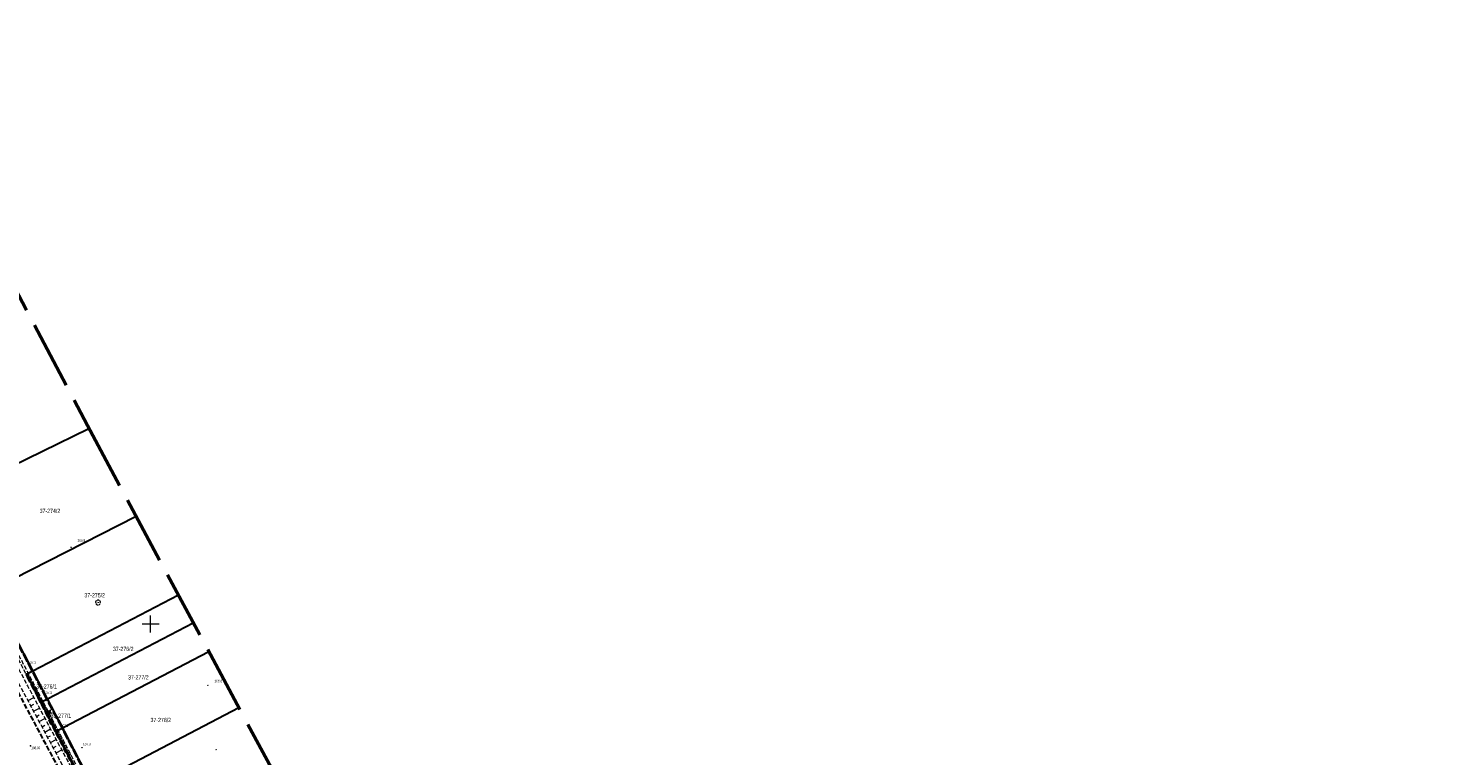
# Model space of a CAD drawing. Header units: metres. Extents: x 7529521 to 7531797, y 5723878 to 5728074.
# Tile 62 of 90: x 7530514 to 7530934, y 5726261 to 5726476. Entities that reach past the tile are written whole.
import ezdxf
from ezdxf.enums import TextEntityAlignment as Align

# ---------------------------------------------------------------- set-up
doc = ezdxf.new("R2010")
doc.units = ezdxf.units.M
for name, pattern in [('11', [3, 2.5, -0.5]), ('GAO', [2.5, 1.5, -1]), ('GDE', [0]), ('GUK', [2, 1.5, -0.5]), ('GUZ', [1, 0.5, -0.5]), ('L_0_05', [1.75, 1.25, -0.5]), ('L_0_06', [2, 1.5, -0.5]), ('L_0_09', [2.5, 2, -0.5])]:
    doc.linetypes.add(name, pattern=pattern)
doc.layers.get('0').update_dxf_attribs({"color": 252})
for name, color, linetype, lineweight in [('Dzialki', 80, 'GDE', 30), ('jezdnia', 252, 'L_0_06', 18), ('k', 252, 'Continuous', 18), ('Kontury', 252, 'GUK', 18), ('MPZP', 130, '11', 40), ('Numery_dzialek', 80, 'Continuous', 30), ('RTPW_T_0', 252, 'Continuous', 15), ('skarpa nieumocniona', 252, 'L_0_05', 18), ('Uzytki', 252, 'GUZ', 18), ('wysokosci_naturalne', 7, 'Continuous', 18), ('wysokosci_sztuczne', 7, 'Continuous', 18)]:
    doc.layers.add(name, color=color, linetype=linetype, lineweight=lineweight)
doc.layers.add('EPGPO_L_0', color=7, linetype='GAO', lineweight=50, true_color=0x940094)
doc.layers.add('zakres', color=7, linetype='L_0_09', lineweight=50, true_color=0xff05ff)
doc.styles.get("Standard").update_dxf_attribs({"font": 'arial.ttf'})

# ---------------------------------------------------------------- blocks, each defined once
blk = doc.blocks.new('2_RTPW01')
at = {"linetype": 'Continuous'}
blk.add_circle((0, 0), 0.045, dxfattribs=at)
blk = doc.blocks.new('OBOP02_01')
at = {"linetype": 'Continuous', "lineweight": 18}
blk.add_hatch(color=0, dxfattribs=at).paths.add_polyline_path([(0, -0.1, 1), (0, 0.1, 1)])
at = {"color": 0, "linetype": 'Continuous', "lineweight": 18}
blk.add_circle((0, 0), 0.1, dxfattribs=at)
for centre, radius, start, end in [((-0.77, 0.25), 0.7, 101.63363, 222.66269), ((0, 0.8), 0.7, 29.84593, 150.15407), ((0.77, 0.25), 0.7, 317.33731, 78.36637), ((-0.46, -0.64), 0.71, 174.36932, 292.55725), ((0.46, -0.64), 0.71, 247.44275, 5.63068)]:
    blk.add_arc(centre, radius, start, end, dxfattribs=at)
blk = doc.blocks.new('OBOP01_01')
at = {"linetype": 'Continuous', "lineweight": 18}
blk.add_hatch(color=0, dxfattribs=at).paths.add_polyline_path([(0, -0.1, 1), (0, 0.1, 1)])
at = {"color": 0, "linetype": 'Continuous', "lineweight": 18, "flags": 128}
blk.add_lwpolyline([(0, -1.74), (-0.35, -0.48), (-1.65, -0.54), (-0.57, 0.18), (-1.02, 1.4), (0, 0.6), (1.02, 1.4), (0.57, 0.18), (1.65, -0.54), (0.35, -0.48), (0, -1.74)], dxfattribs=at)
at = {"color": 0, "linetype": 'Continuous', "lineweight": 18}
blk.add_circle((0, 0), 0.1, dxfattribs=at)
blk = doc.blocks.new('RTPW01')
at = {"linetype": 'Continuous', "lineweight": 13}
blk.add_hatch(color=0, dxfattribs=at).paths.add_polyline_path([(0, -0.09, 1), (0, 0.09, 1)])
at = {"color": 0, "linetype": 'Continuous', "lineweight": 13}
blk.add_circle((0, 0), 0.0906, dxfattribs=at)
blk = doc.blocks.new('RTPW02')
at = {"linetype": 'Continuous', "lineweight": 13}
blk.add_hatch(color=0, dxfattribs=at).paths.add_polyline_path([(0, -0.09, 1), (0, 0.09, 1)])
at = {"color": 0, "linetype": 'Continuous', "lineweight": 13}
blk.add_circle((0, 0), 0.0906, dxfattribs=at)

msp = doc.modelspace()

# ---------------------------------------------------------------- linework, layer by layer
at = {"layer": 'Dzialki'}
for p, q in [((7530488.83, 5726336.63), (7530531.83, 5726357.63)), ((7530502.82, 5726309.91), (7530545.72, 5726331.75)), ((7530515.26, 5726286.19), (7530502.82, 5726309.91)), ((7530515.26, 5726286.19), (7530558.18, 5726308.55)), ((7530519.57, 5726277.95), (7530562.57, 5726300.37)), ((7530524.06, 5726269.35), (7530567.15, 5726291.84)), ((7530513.34, 5726285.19), (7530515.26, 5726286.19)), ((7530513.34, 5726285.19), (7530516.84, 5726278.64)), ((7530519.57, 5726277.95), (7530515.26, 5726286.19)), ((7530516.84, 5726278.64), (7530517.68, 5726276.97)), ((7530517.68, 5726276.97), (7530519.57, 5726277.95)), ((7530517.68, 5726276.97), (7530520.94, 5726270.47)), ((7530524.06, 5726269.35), (7530519.57, 5726277.95)), ((7530532.68, 5726252.65), (7530575.98, 5726275.4)), ((7530520.94, 5726270.47), (7530522.05, 5726268.29)), ((7530522.05, 5726268.29), (7530524.06, 5726269.35)), ((7530522.05, 5726268.29), (7530528.64, 5726255.4)), ((7530532.68, 5726252.65), (7530524.06, 5726269.35))]:
    msp.add_line(p, q, dxfattribs=at)
at = {"layer": 'EPGPO_L_0', "linetype": 'GAO'}
for p, q in [((7530516.84, 5726278.64), (7530513.34, 5726285.19)), ((7530517.68, 5726276.97), (7530516.84, 5726278.64)), ((7530520.94, 5726270.47), (7530517.68, 5726276.97)), ((7530522.05, 5726268.29), (7530520.94, 5726270.47)), ((7530528.64, 5726255.4), (7530522.05, 5726268.29))]:
    msp.add_line(p, q, dxfattribs=at)
at = {"layer": 'jezdnia', "color": 251, "lineweight": 30, "flags": 128}
msp.add_lwpolyline([(7530369.92, 5726547), (7530380.44, 5726527.06), (7530395.42, 5726498.75), (7530406.94, 5726476.91), (7530422.86, 5726446.71), (7530434.33, 5726424.9), (7530446.28, 5726402.22), (7530458, 5726380.1), (7530470.66, 5726356.14), (7530482.6, 5726333.62), (7530497.95, 5726304.42), (7530509.9, 5726281.82), (7530518.61, 5726265.36), (7530526.03, 5726251.6), (7530533.8, 5726237.24), (7530543.58, 5726219.26), (7530548.13, 5726210.82), (7530552.38, 5726206.31)], dxfattribs=at)
at = {"layer": 'k', "linetype": 'Continuous', "lineweight": 18, "flags": 128}
for points in [[(7530550, 5726297.5), (7530550, 5726302.5)], [(7530547.5, 5726300), (7530552.5, 5726300)]]:
    msp.add_lwpolyline(points, dxfattribs=at)
at = {"layer": 'Kontury'}
for p, q in [((7530513.34, 5726285.19), (7530516.84, 5726278.64)), ((7530516.84, 5726278.64), (7530517.68, 5726276.97)), ((7530517.68, 5726276.97), (7530520.94, 5726270.47)), ((7530520.94, 5726270.47), (7530522.05, 5726268.29)), ((7530522.05, 5726268.29), (7530528.64, 5726255.4))]:
    msp.add_line(p, q, dxfattribs=at)
at = {"layer": 'MPZP'}
for points in [[(7530583.38, 5726167.15), (7530575.79, 5726175.68), (7530568.82, 5726186.74), (7530562.31, 5726199.17), (7530555.31, 5726211.47), (7530548.15, 5726224.27), (7530540.49, 5726237.72), (7530532.55, 5726252.71), (7530523.99, 5726269.37), (7530519.38, 5726278.02), (7530515.19, 5726286.22), (7530502.63, 5726309.99), (7530488.7, 5726336.7), (7530465.87, 5726380.23), (7530457.88, 5726395.36), (7530438.35, 5726432.81), (7530424.32, 5726459.18), (7530413.77, 5726479.26), (7530401.75, 5726502.75)], [(7530513.47, 5726285.12), (7530522.2, 5726268.19), (7530530.82, 5726251.53), (7530538.73, 5726236.64), (7530546.05, 5726223.03), (7530553.19, 5726209.9), (7530566.39, 5726185.19), (7530572.86, 5726174.05), (7530575.32, 5726170.59), (7530590.76, 5726141.25), (7530602.64, 5726118.34), (7530608.22, 5726107.56), (7530610.32, 5726103.58), (7530616.62, 5726091.43), (7530639.11, 5726048.17), (7530662.31, 5726059.9)]]:
    msp.add_lwpolyline(points, dxfattribs=at)
at = {"layer": 'skarpa nieumocniona', "color": 252, "lineweight": 18, "flags": 128}
for points in [[(7530386.26, 5726529.62), (7530395.61, 5726510.48), (7530400.31, 5726501.42), (7530411.18, 5726480.08), (7530421.82, 5726460.81), (7530425.65, 5726452.32), (7530431.87, 5726440.4), (7530436.73, 5726431.17), (7530440.69, 5726423.89), (7530450.19, 5726406.12), (7530456.89, 5726393.79), (7530459.46, 5726389.73), (7530532.98, 5726248.95), (7530541.46, 5726233.6), (7530546.13, 5726224.75), (7530552.86, 5726213.14), (7530552.62, 5726211.69), (7530552.1, 5726212.48), (7530545.12, 5726224.02), (7530540.44, 5726232.57), (7530535.95, 5726241.08), (7530531.81, 5726249.8), (7530461.43, 5726384.58), (7530459.02, 5726389.45), (7530456.35, 5726393.66), (7530449.62, 5726405.83), (7530439.98, 5726423.58), (7530436.12, 5726430.82), (7530431.26, 5726440.27), (7530425.13, 5726452.07), (7530420.89, 5726460.35), (7530410.5, 5726480.06), (7530399.35, 5726501.31), (7530394.61, 5726510.16), (7530385.07, 5726528.81), (7530374.91, 5726549.97), (7530375.74, 5726550.66)], [(7530543.21, 5726222.9), (7530538.34, 5726232.11), (7530533.7, 5726240.35), (7530511.95, 5726280.97), (7530499.24, 5726305.31), (7530484.05, 5726334.34), (7530471.92, 5726357.11), (7530458.95, 5726381.07), (7530447.57, 5726403.23), (7530435.55, 5726425.46), (7530424.34, 5726446.96), (7530408.22, 5726477.68), (7530396.72, 5726499.26), (7530381.74, 5726527.87), (7530371.44, 5726547.5), (7530373.62, 5726548.22), (7530383.58, 5726528.76), (7530398.52, 5726500.52), (7530409.93, 5726478.73), (7530426.19, 5726447.76), (7530437.15, 5726426.29), (7530449.2, 5726403.74), (7530460.3, 5726382.61), (7530473.97, 5726357.35), (7530485.21, 5726335.16), (7530500.28, 5726307.16), (7530501.12, 5726305.51), (7530513.75, 5726281.74), (7530535.44, 5726240.97), (7530544.62, 5726223.78), (7530551.36, 5726211.99), (7530551.73, 5726211.3), (7530549.87, 5726210.45)]]:
    msp.add_lwpolyline(points, close=True, dxfattribs=at)
at = {"layer": 'skarpa nieumocniona', "color": 252, "linetype": 'Continuous', "lineweight": 18, "flags": 128}
for points in [[(7530514.26, 5726284.8), (7530513.69, 5726284.5)], [(7530514.61, 5726284.13), (7530514.32, 5726283.98)], [(7530514.95, 5726283.47), (7530514.38, 5726283.17)], [(7530515.3, 5726282.8), (7530515.02, 5726282.65)], [(7530515.65, 5726282.14), (7530515.08, 5726281.84)], [(7530516, 5726281.47), (7530515.71, 5726281.33)], [(7530516.34, 5726280.81), (7530515.77, 5726280.51)], [(7530513.87, 5726277.38), (7530515.58, 5726278.3)], [(7530514.69, 5726275.84), (7530515.55, 5726276.3)], [(7530516.69, 5726280.14), (7530516.4, 5726280)], [(7530517.04, 5726279.48), (7530516.47, 5726279.18)], [(7530517.38, 5726278.81), (7530517.1, 5726278.67)], [(7530517.73, 5726278.15), (7530517.16, 5726277.85)], [(7530518.08, 5726277.49), (7530517.79, 5726277.34)], [(7530518.43, 5726276.82), (7530517.85, 5726276.52)], [(7530518.77, 5726276.16), (7530518.49, 5726276.01)], [(7530515.52, 5726274.3), (7530517.22, 5726275.21)], [(7530516.34, 5726272.75), (7530517.19, 5726273.21)], [(7530517.17, 5726271.21), (7530518.87, 5726272.12)], [(7530519.12, 5726275.49), (7530518.55, 5726275.19)], [(7530519.47, 5726274.83), (7530519.18, 5726274.68)], [(7530519.81, 5726274.16), (7530519.24, 5726273.86)], [(7530520.16, 5726273.5), (7530519.88, 5726273.35)], [(7530520.51, 5726272.83), (7530519.94, 5726272.53)], [(7530520.86, 5726272.17), (7530520.57, 5726272.02)], [(7530518, 5726269.67), (7530518.84, 5726270.12)], [(7530518.82, 5726268.12), (7530520.51, 5726269.03)], [(7530521.2, 5726271.5), (7530520.63, 5726271.2)], [(7530521.55, 5726270.84), (7530521.26, 5726270.69)], [(7530521.9, 5726270.17), (7530521.33, 5726269.87)], [(7530522.25, 5726269.51), (7530521.96, 5726269.36)], [(7530522.59, 5726268.84), (7530522.02, 5726268.54)], [(7530522.94, 5726268.18), (7530522.65, 5726268.03)], [(7530519.65, 5726266.58), (7530520.49, 5726267.03)], [(7530520.48, 5726265.04), (7530522.16, 5726265.94)], [(7530521.3, 5726263.5), (7530522.14, 5726263.94)], [(7530523.29, 5726267.51), (7530522.71, 5726267.21)], [(7530523.63, 5726266.85), (7530523.35, 5726266.7)], [(7530523.98, 5726266.18), (7530523.41, 5726265.88)], [(7530524.33, 5726265.52), (7530524.04, 5726265.37)], [(7530524.68, 5726264.85), (7530524.1, 5726264.56)], [(7530525.02, 5726264.19), (7530524.74, 5726264.04)], [(7530525.37, 5726263.52), (7530524.8, 5726263.23)], [(7530522.13, 5726261.95), (7530523.8, 5726262.85)], [(7530525.72, 5726262.86), (7530525.43, 5726262.71)], [(7530526.06, 5726262.2), (7530525.49, 5726261.9)], [(7530526.41, 5726261.53), (7530526.13, 5726261.38)]]:
    msp.add_lwpolyline(points, dxfattribs=at)
at = {"layer": 'Uzytki'}
for p, q in [((7530516.84, 5726278.64), (7530513.34, 5726285.19)), ((7530517.68, 5726276.97), (7530516.84, 5726278.64)), ((7530520.94, 5726270.47), (7530517.68, 5726276.97)), ((7530522.05, 5726268.29), (7530520.94, 5726270.47)), ((7530528.64, 5726255.4), (7530522.05, 5726268.29))]:
    msp.add_line(p, q, dxfattribs=at)
at = {"layer": 'wysokosci_naturalne', "color": 252}
for p in [(7530518.5, 5726280.3), (7530523.37, 5726270.61)]:
    msp.add_point(p, dxfattribs=at)
at = {"layer": 'wysokosci_sztuczne', "color": 252}
msp.add_point((7530514.61, 5726264.04), dxfattribs=at)
at = {"layer": 'zakres', "color": 210, "lineweight": 50, "ltscale": 10}
msp.add_lwpolyline([(7530261.4, 5726875.73), (7530322.6, 5726755.46), (7530396.21, 5726615.54), (7530480.85, 5726454.46), (7530531.36, 5726358.5), (7530617.8, 5726197.5), (7530696.38, 5726240.9), (7530727.02, 5726177.86), (7530650.3, 5726135.48), (7530686.14, 5726066.08), (7530934.48, 5725596.51)], dxfattribs=at)

# ---------------------------------------------------------------- block references
at = {"color": 74, "linetype": 'Continuous', "xscale": 0.5, "yscale": 0.5, "zscale": 0.5}
for name, p in [('OBOP02_01', (7530534.51, 5726306.33)), ('OBOP01_01', (7530519.98, 5726273.94))]:
    msp.add_blockref(name, p, dxfattribs=at)
at = {"layer": 'RTPW_T_0'}
for p in [(7530526.58, 5726322.64), (7530566.87, 5726281.92), (7530529.78, 5726263.49), (7530569.31, 5726262.91)]:
    msp.add_blockref('2_RTPW01', p, dxfattribs=at)
at = {"layer": 'wysokosci_naturalne', "color": 252, "linetype": 'Continuous', "xscale": 0.5, "yscale": 0.5, "zscale": 0.5}
for p in [(7530518.5, 5726280.3), (7530523.37, 5726270.61)]:
    msp.add_blockref('RTPW01', p, dxfattribs=at)
at = {"layer": 'wysokosci_sztuczne', "color": 252, "linetype": 'Continuous', "xscale": 0.5, "yscale": 0.5, "zscale": 0.5}
msp.add_blockref('RTPW02', (7530514.61, 5726264.04), dxfattribs=at)

# ---------------------------------------------------------------- texts
at = {"layer": 'Numery_dzialek', "width": 0.7}
for s, p in [('37-274/2', (7530517.3, 5726333.98)), ('37-275/2', (7530530.49, 5726309.1)), ('37-276/2', (7530538.89, 5726293.27)), ('37-277/2', (7530543.34, 5726284.88)), ('37-276/1', (7530516.3, 5726282.21)), ('37-277/1', (7530520.53, 5726273.57)), ('37-278/2', (7530549.97, 5726272.31))]:
    msp.add_text(s, height=1.26, dxfattribs=at).set_placement(p, align=Align.TOP_LEFT)
at = {"layer": 'RTPW_T_0', "width": 0.7}
for s, p in [('106.8', (7530528.46, 5726324.28)), ('106.8', (7530568.82, 5726282.79)), ('107.0', (7530530.07, 5726264.18))]:
    msp.add_text(s, height=0.75, dxfattribs=at).set_placement(p)
at = {"layer": 'wysokosci_naturalne', "color": 252, "lineweight": 15, "width": 0.66}
for s, p in [('107.1', (7530514.01, 5726288.27)), ('107.3', (7530518.72, 5726279.33)), ('107.1', (7530523.59, 5726269.64))]:
    msp.add_text(s, height=0.75, dxfattribs=at).set_placement(p)
at = {"layer": 'wysokosci_sztuczne', "color": 252, "lineweight": 15, "width": 0.66}
msp.add_text('108.00', height=0.75, dxfattribs=at).set_placement((7530514.83, 5726263.07))

doc.saveas('drawing.dxf')
